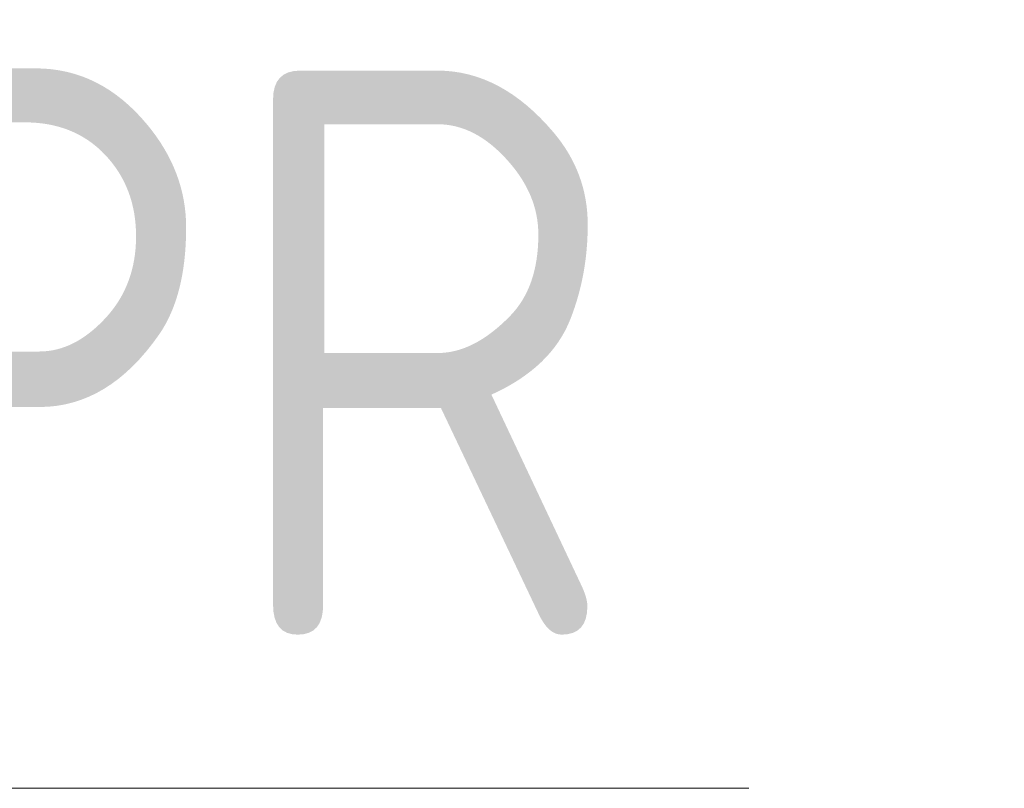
# Model space of a CAD drawing. Header units: millimetres. Extents: x 38570 to 76040, y -5041 to 9267.
# Tile 139 of 169: x 72603 to 72821, y -1514 to -1344. Entities that reach past the tile are written whole.
import ezdxf

# ---------------------------------------------------------------- set-up
doc = ezdxf.new("R2010")
doc.units = ezdxf.units.MM
doc.layers.add('P-PIPE-____-IDEN', color=2, linetype='Continuous', lineweight=20)
doc.styles.add('GOST Common', font='GOST_Common.ttf', dxfattribs={"width": 0.9, "height": 125})

# ---------------------------------------------------------------- blocks, each defined once
blk = doc.blocks.new('ADSK_M_Арматура трубопроводов - ADSK_Наименование_Диаметр условный_15-1637255-3D Отопление Right')
at = {"layer": 'P-PIPE-____-IDEN'}
blk.add_line((53027.03, -2392.36), (53777.03, -2392.36), dxfattribs=at)

msp = doc.modelspace()

# ---------------------------------------------------------------- block references
at = {"layer": 'P-PIPE-____-IDEN'}
msp.add_blockref('ADSK_M_Арматура трубопроводов - ADSK_Наименование_Диаметр условный_15-1637255-3D Отопление Right', (18987.24, 878.78), dxfattribs=at)

# ---------------------------------------------------------------- texts
at = {"layer": 'P-PIPE-____-IDEN', "lineweight": 9, "insert": (72037.23, -1354.67), "char_height": 125, "width": 840.5693, "attachment_point": 1, "style": 'GOST Common'}
msp.add_mtext('Valve PPR', dxfattribs=at)

doc.saveas('drawing.dxf')
